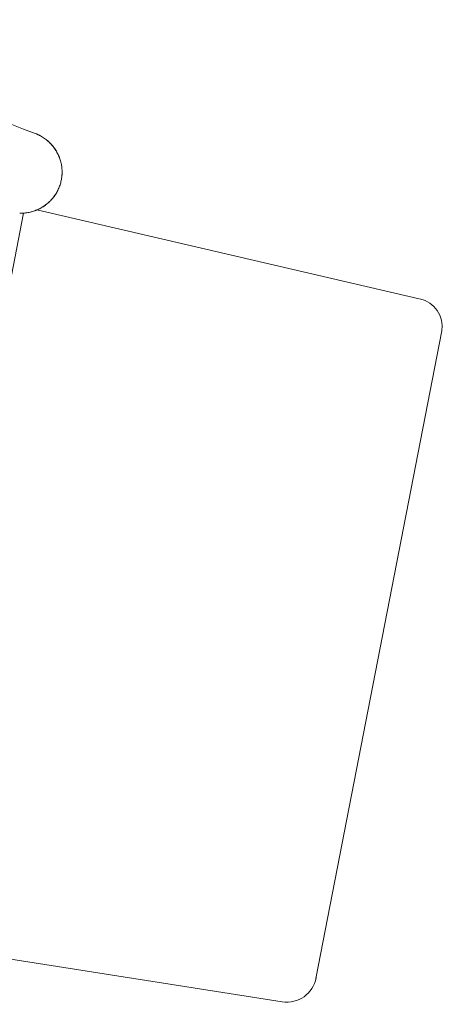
# Model space of a CAD drawing. Header units: inches. Extents: x -2078 to 109126, y -964 to 6385.
# Tile 247 of 256: x 37085 to 37095, y 3919 to 3942. Entities that reach past the tile are written whole.
import ezdxf

# ---------------------------------------------------------------- set-up
doc = ezdxf.new("R2010")
doc.units = ezdxf.units.IN
doc.header["$MEASUREMENT"] = 0
doc.layers.add('16_dwg _2_', color=8, linetype='Continuous', lineweight=9)
doc.layers.add('A-HATCH', color=9, linetype='Continuous')

# ---------------------------------------------------------------- blocks, each defined once
blk = doc.blocks.new('16_dwg _2_-1561311-3-1st Floor - Auditorium')
at = {"color": 254, "lineweight": 9}
for p, q in [((176994.892, 507979.952), (177009.948, 507979.952)), ((176993.897, 507970.36), (176994.223, 507979.299)), ((177010.895, 507970.36), (177010.569, 507979.299)), ((177010.765, 507970.075), (176994.027, 507970.075))]:
    blk.add_line(p, q, dxfattribs=at)
at = {"color": 254, "lineweight": 9, "flags": 128}
blk.add_lwpolyline([(177012.6, 507969.988), (177012.596, 507970.01), (177012.59, 507970.037), (177012.584, 507970.063), (177012.577, 507970.089), (177012.569, 507970.115), (177012.56, 507970.141), (177012.551, 507970.166), (177012.541, 507970.191), (177012.53, 507970.216), (177012.519, 507970.241), (177012.507, 507970.265), (177012.494, 507970.289), (177012.481, 507970.312), (177012.467, 507970.335), (177012.452, 507970.358), (177012.437, 507970.38), (177012.421, 507970.401), (177012.404, 507970.423), (177012.387, 507970.443), (177012.369, 507970.464), (177012.351, 507970.483), (177012.332, 507970.502), (177012.313, 507970.521), (177012.293, 507970.539), (177012.273, 507970.557), (177012.252, 507970.574), (177012.231, 507970.59), (177012.209, 507970.605), (177012.187, 507970.62), (177012.165, 507970.635), (177012.142, 507970.649), (177012.119, 507970.662), (177012.095, 507970.674), (177012.071, 507970.686), (177012.047, 507970.697), (177012.022, 507970.707), (177011.998, 507970.717), (177011.973, 507970.726), (177011.947, 507970.734), (177011.922, 507970.741), (177011.896, 507970.748), (177011.87, 507970.754), (177011.844, 507970.759), (177011.818, 507970.764), (177011.792, 507970.768), (177011.765, 507970.771), (177011.739, 507970.773), (177011.712, 507970.774), (177011.686, 507970.775), (177011.659, 507970.775), (177011.633, 507970.774), (177011.606, 507970.773), (177011.58, 507970.771), (177011.553, 507970.768), (177011.527, 507970.764), (177011.501, 507970.759), (177011.475, 507970.754), (177011.449, 507970.748), (177011.423, 507970.741), (177011.398, 507970.734), (177011.373, 507970.726), (177011.348, 507970.717), (177011.323, 507970.707), (177011.298, 507970.697), (177011.274, 507970.686), (177011.25, 507970.674), (177011.226, 507970.662), (177011.203, 507970.648), (177011.18, 507970.635), (177011.158, 507970.62), (177011.136, 507970.605), (177011.114, 507970.59), (177011.093, 507970.573), (177011.072, 507970.556), (177011.052, 507970.539), (177011.032, 507970.521), (177011.013, 507970.502), (177010.994, 507970.483), (177010.976, 507970.463), (177010.958, 507970.443), (177010.941, 507970.422), (177010.924, 507970.401), (177010.908, 507970.379), (177010.893, 507970.357), (177010.879, 507970.335), (177010.864, 507970.312), (177010.851, 507970.288), (177010.838, 507970.264), (177010.826, 507970.24), (177010.815, 507970.216), (177010.804, 507970.191), (177010.794, 507970.166), (177010.785, 507970.14), (177010.776, 507970.115), (177010.769, 507970.089), (177010.762, 507970.063), (177010.755, 507970.036), (177010.75, 507970.01), (177010.746, 507969.988), (177010.751, 507970.015), (177010.756, 507970.041), (177010.763, 507970.067), (177010.77, 507970.093), (177010.778, 507970.119), (177010.787, 507970.144), (177010.796, 507970.17), (177010.806, 507970.195), (177010.817, 507970.219), (177010.828, 507970.244), (177010.84, 507970.268), (177010.853, 507970.291), (177010.866, 507970.314), (177010.881, 507970.337), (177010.895, 507970.36), (177010.911, 507970.382), (177010.927, 507970.403), (177010.943, 507970.424), (177010.96, 507970.445), (177010.978, 507970.465), (177010.996, 507970.485), (177011.015, 507970.504), (177011.034, 507970.522), (177011.054, 507970.54), (177011.074, 507970.557), (177011.095, 507970.574), (177011.116, 507970.59), (177011.138, 507970.606), (177011.16, 507970.621), (177011.182, 507970.635), (177011.205, 507970.649), (177011.228, 507970.662), (177011.252, 507970.674), (177011.275, 507970.686), (177011.3, 507970.697), (177011.324, 507970.707), (177011.349, 507970.716), (177011.374, 507970.725), (177011.399, 507970.733), (177011.424, 507970.741), (177011.45, 507970.747), (177011.476, 507970.753), (177011.502, 507970.759), (177011.528, 507970.763), (177011.554, 507970.767), (177011.58, 507970.77), (177011.607, 507970.772), (177011.633, 507970.774), (177011.659, 507970.774), (177011.686, 507970.774), (177011.712, 507970.774), (177011.739, 507970.772), (177011.765, 507970.77), (177011.791, 507970.767), (177011.818, 507970.763), (177011.844, 507970.759), (177011.87, 507970.753), (177011.895, 507970.747), (177011.921, 507970.741), (177011.946, 507970.733), (177011.972, 507970.725), (177011.997, 507970.716), (177012.021, 507970.707), (177012.046, 507970.697), (177012.07, 507970.686), (177012.094, 507970.674), (177012.117, 507970.662), (177012.14, 507970.649), (177012.163, 507970.635), (177012.186, 507970.621), (177012.208, 507970.606), (177012.229, 507970.59), (177012.251, 507970.574), (177012.271, 507970.557), (177012.292, 507970.54), (177012.311, 507970.522), (177012.331, 507970.504), (177012.349, 507970.485), (177012.368, 507970.465), (177012.385, 507970.445), (177012.402, 507970.424), (177012.419, 507970.403), (177012.435, 507970.382), (177012.45, 507970.36), (177012.465, 507970.337), (177012.479, 507970.314), (177012.492, 507970.291), (177012.505, 507970.268), (177012.517, 507970.244), (177012.529, 507970.219), (177012.539, 507970.195), (177012.55, 507970.17), (177012.559, 507970.144), (177012.568, 507970.119), (177012.575, 507970.093), (177012.583, 507970.067), (177012.589, 507970.041), (177012.595, 507970.015), (177012.6, 507969.988)], dxfattribs=at)
at = {"color": 254, "lineweight": 9}
for centre, radius, start, end in [((176994.899, 507979.276), 0.676, 89.3877, 178.035), ((177009.925, 507979.31), 0.643, 0.8358, 87.9819), ((176952.796, 507959.642), 60.693, 1.17195, 9.81485)]:
    blk.add_arc(centre, radius, start, end, dxfattribs=at)
blk = doc.blocks.new('W3RFVW29R')
at = {"layer": '16_dwg _2_', "color": 250, "extrusion": (0, 0, -1), "zscale": -1, "rotation": 100.9999999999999}
blk.add_blockref('16_dwg _2_-1561311-3-1st Floor - Auditorium', (523973.108, -72928.684), dxfattribs=at)

msp = doc.modelspace()

# ---------------------------------------------------------------- block references
at = {"layer": 'A-HATCH'}
msp.add_blockref('W3RFVW29R', (28645.88, 32.751), dxfattribs=at)

doc.saveas('drawing.dxf')
